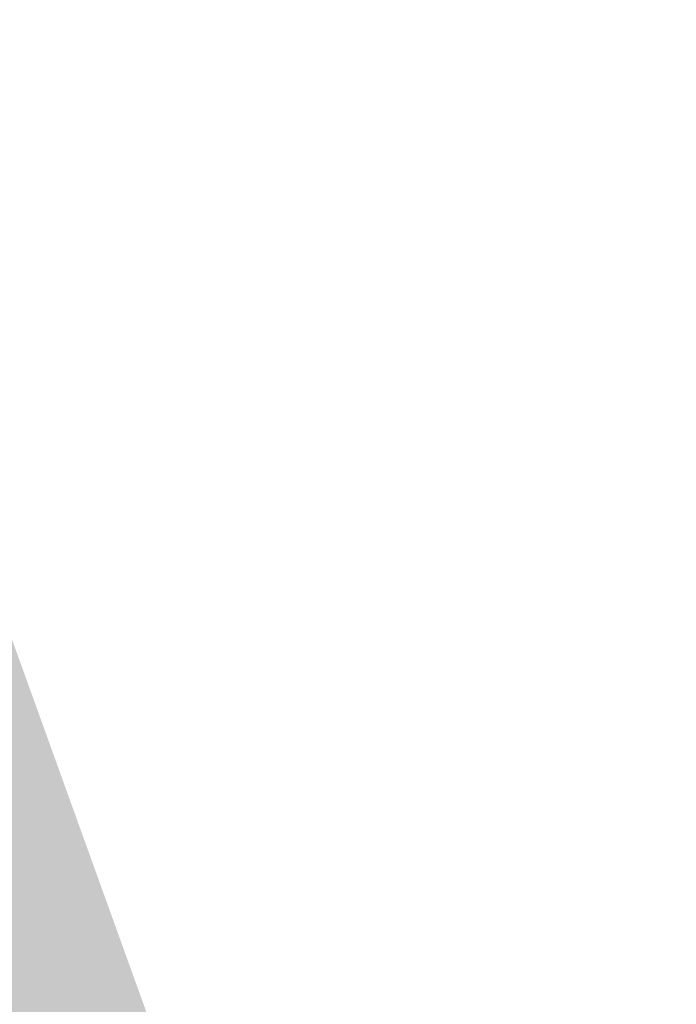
# Model space of a CAD drawing. Header units: metres. Extents: x -862 to 1262, y -354 to 644.
# Tile 10 of 256: x -675 to -664, y 392 to 408. Entities that reach past the tile are written whole.
import ezdxf

# ---------------------------------------------------------------- set-up
doc = ezdxf.new("R2010")
doc.units = ezdxf.units.M
doc.header["$LTSCALE"] = 0.5
doc.layers.add('BPR_Verkehr_220520', color=7, linetype='Continuous')

msp = doc.modelspace()

# ---------------------------------------------------------------- hatches: boundary and pattern name
at = {"layer": 'BPR_Verkehr_220520', "linetype": 'Continuous', "lineweight": 0, "true_color": 0xece5cf, "transparency": 33554687}
msp.add_hatch(color=254, dxfattribs=at).paths.add_polyline_path([(-670.1471113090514, 384.1706090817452), (-670.2739421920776, 384.4961749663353), (-670.4371113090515, 384.4326090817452), (-670.9491975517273, 385.8448469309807), (-670.7761113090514, 385.9076090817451), (-673.2651113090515, 392.8136090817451), (-675.7959114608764, 399.8330547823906), (-675.9691113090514, 399.7706090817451), (-676.4721113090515, 401.1626090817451), (-676.2847247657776, 401.2363349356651), (-676.4241113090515, 401.5906090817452), (-676.2821113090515, 401.6346090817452), (-678.6485806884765, 408.2032736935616), (-680.6220327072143, 407.4959210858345), (-652.7856163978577, 326.5430670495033), (-628.453203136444, 259.6297550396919), (-610.6792386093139, 210.3594882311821), (-610.0326503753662, 208.5661679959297), (-608.4967137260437, 209.1191866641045), (-608.4925034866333, 209.1207025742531), (-609.1622105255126, 210.967516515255), (-625.0311397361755, 254.9027700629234), (-634.9944971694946, 282.0311036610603), (-648.8607640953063, 320.5995091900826), (-668.027094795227, 374.1635633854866), (-666.5631113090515, 374.6926090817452), (-670.0043936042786, 384.2221599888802)])
at = {"layer": 'BPR_Verkehr_220520', "linetype": 'Continuous', "lineweight": 0, "true_color": 0xd0ced1, "transparency": 33554687}
for points in [[(-663.7400433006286, 351.1504992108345), (-663.0110388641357, 349.132503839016), (-647.4957273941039, 306.7319691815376), (-630.6718205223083, 260.2855251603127), (-612.3262772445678, 209.7103256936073), (-611.5949472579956, 207.6848049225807), (-609.6486347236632, 208.3855806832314), (-610.3970393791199, 210.4612899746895), (-628.1711341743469, 259.7319178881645), (-652.502777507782, 326.6431126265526), (-680.4371619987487, 407.8808741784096), (-682.4637445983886, 407.1544777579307)], [(-610.6792386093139, 210.3594882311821), (-610.0326503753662, 208.5661679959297), (-609.7503888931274, 208.667797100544), (-610.3970222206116, 210.4612423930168), (-610.3970393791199, 210.4612899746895), (-628.1711341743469, 259.7319178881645), (-652.502777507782, 326.6431126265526), (-680.3396020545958, 407.5971538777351), (-680.6220327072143, 407.4959210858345), (-652.7856163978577, 326.5430670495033), (-628.453203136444, 259.6297550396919)]]:
    msp.add_hatch(color=254, dxfattribs=at).paths.add_polyline_path(points)

doc.saveas('drawing.dxf')
